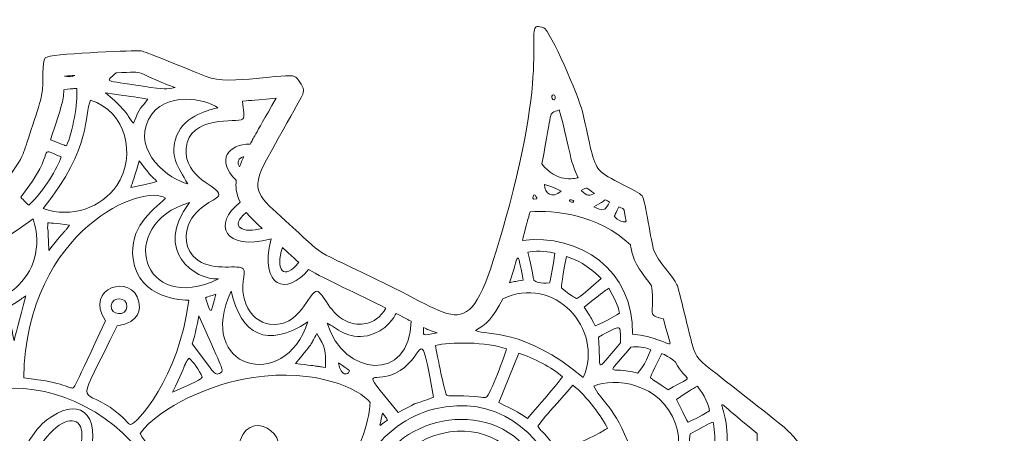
# Model space of a CAD drawing. Header units: inches. Extents: x 24 to 844, y 44 to 821.
# Tile 5 of 5: x 353 to 844, y 615 to 821. Entities that reach past the tile are written whole.
import ezdxf

# ---------------------------------------------------------------- set-up
doc = ezdxf.new("R2010")
doc.units = ezdxf.units.IN
doc.header["$MEASUREMENT"] = 0
doc.layers.add('Layer 1', color=7, linetype='Continuous')

msp = doc.modelspace()

# ---------------------------------------------------------------- linework, layer by layer
at = {"layer": 'Layer 1', "lineweight": 0}
for points, knots in [([(805.5, 345.81), (793.53, 324.5), (792.35, 322.42), (787.32, 308.6), (784.67, 301.33), (762.88, 244.6), (762.07, 241.9), (759.72, 233.99), (755.29, 213.09), (753.63, 211.59), (749.79, 208.12), (726.66, 210.12), (719.3, 203.53), (697.52, 184.05), (697.07, 179.56), (690.16, 177.04), (688.97, 177.47), (691.17, 175.37), (659.79, 195.78), (652.49, 195.78), (651.85, 196.6), (644.31, 192.7), (623.06, 181.73), (642.34, 187), (599.68, 199.52), (582.22, 204.64), (588.27, 200.49), (567.72, 221.21), (563.19, 241.92), (564.52, 240.27), (557.85, 248.77), (546.63, 263.09), (547.69, 262.17), (528.18, 272.92), (514.1, 280.68), (519.44, 280.46), (496.4, 280.19), (474.13, 291.97), (475.64, 291.25), (474.82, 294.48), (470.84, 310.23), (480.76, 296.52), (448.31, 338.26), (437.37, 352.33), (437.6, 353.79), (427.26, 355.05), (397.25, 358.69), (407.42, 355.65), (389.48, 364.18), (376.51, 370.34), (379.85, 369.41), (359.13, 367), (324.28, 362.96), (338.94, 364.49), (310.96, 353.71), (292.58, 346.63), (283.47, 352.09), (265.88, 343.82), (233.25, 328.48), (252.3, 336.95), (223.28, 311.89), (211.28, 310.49), (162.87, 312.96), (155.39, 308.4), (152.56, 306.67), (149.36, 302.88), (142.32, 297.03), (139.78, 294.92), (141.49, 295.9), (114.83, 280.22), (114.83, 280.22), (85.86, 280.29), (85.86, 280.29), (66.63, 293.45), (67.39, 292.75), (65.44, 295.06), (53.96, 308.55), (61.91, 305.04), (68.4, 318.7), (69.54, 321.1), (69.44, 320.28), (72.5, 338.91), (73.61, 345.62), (73.89, 347.34), (71.88, 352.44), (67.29, 364.13), (56.36, 383.58), (55.89, 385.48), (55.15, 388.5), (56.36, 403.28), (55.03, 412.4), (54.08, 418.84), (50.45, 423.5), (46.47, 430.24), (44.25, 433.99), (44.59, 431.76), (41.76, 446.17), (38.03, 465.22), (25.37, 475.76), (25.54, 481.66), (25.63, 484.59), (31.55, 494.84), (31.65, 500.71), (31.74, 506), (25.48, 526.45), (24.84, 530.47), (24.39, 533.32), (30.53, 572.11), (32.51, 576.19), (33.98, 577.25), (74.37, 599.7), (77.43, 600.57), (82.68, 602.06), (100.58, 601.9), (104.59, 603.28), (106.7, 604.01), (128.92, 614.39), (135.07, 617.02), (143, 620.41), (172.56, 629.34), (174.29, 629.95), (183.38, 633.15), (184.33, 631.07), (192.47, 642.95), (205.69, 662.25), (199.4, 651.97), (205.52, 662.36), (205.88, 684.12), (205.66, 688.46), (206.93, 690.31), (207.7, 691.43), (231.13, 704.15), (240.27, 709.05), (248.63, 713.53), (249.31, 713.56), (253.74, 722.03), (258.37, 730.9), (254.91, 726.54), (271.67, 741.51), (284.45, 752.91), (283.95, 751.89), (284.86, 752.43), (288.49, 752.3), (305.07, 747.84), (305.23, 747.75), (309.43, 745.59), (311.08, 732.11), (321.74, 731.6), (335.47, 730.93), (339.33, 732.33), (343.87, 737.57), (343.99, 737.71), (353.67, 749.56), (355.57, 755.7), (356.39, 758.3), (363.51, 779.13), (364.37, 783.59), (365.8, 791.04), (364.18, 800.32), (366.21, 802.45), (368.19, 804.52), (408.19, 806.02), (412.07, 805.98), (415.01, 805.94), (413.04, 806.66), (446.5, 793.09), (458.38, 788.27), (486.47, 795.25), (490.51, 793.12), (491.92, 792.39), (494.81, 788.65), (494.92, 786.31), (495.04, 783.69), (494.15, 783.75), (476.5, 751.6), (467.7, 735.58), (473.26, 732.85), (485.99, 721.16), (507.12, 701.77), (496.94, 708.57), (536.52, 689.37), (576.69, 669.86), (578.17, 657.32), (597.66, 728.98), (619.17, 808.07), (602.9, 821.48), (614.78, 817.41), (617.88, 816.35), (632.29, 783.15), (634.07, 775.58), (638.11, 758.41), (638.84, 750.82), (642.46, 746.48), (645.93, 742.31), (661.86, 736.13), (663.79, 733.55), (665.63, 731.07), (668.3, 710.08), (669.69, 706.37), (671.66, 701.12), (679.36, 693.18), (681.21, 689.17), (682.01, 687.45), (687.93, 662.61), (688.74, 659.59), (690.66, 652.45), (692.05, 651.72), (701.22, 644.51), (746.39, 608.97), (737.9, 617.31), (748.67, 596.96), (758.86, 577.71), (758.65, 576.06), (768.35, 574.48), (775.21, 573.35), (779.79, 567.96), (780.13, 563.46), (781.17, 549.62), (775.86, 557.58), (804.16, 523.89), (827.22, 496.42), (817.84, 511.27), (830.39, 471.63), (844.45, 427.22), (840.38, 460.72), (826.57, 400.98), (818.24, 364.92), (823.75, 378.23), (805.5, 345.81)], [0, 0, 0, 0, 1, 1, 1, 2, 2, 2, 3, 3, 3, 4, 4, 4, 5, 5, 5, 6, 6, 6, 7, 7, 7, 8, 8, 8, 9, 9, 9, 10, 10, 10, 11, 11, 11, 12, 12, 12, 13, 13, 13, 14, 14, 14, 15, 15, 15, 16, 16, 16, 17, 17, 17, 18, 18, 18, 19, 19, 19, 20, 20, 20, 21, 21, 21, 22, 22, 22, 23, 23, 23, 24, 24, 24, 25, 25, 25, 26, 26, 26, 27, 27, 27, 28, 28, 28, 29, 29, 29, 30, 30, 30, 31, 31, 31, 32, 32, 32, 33, 33, 33, 34, 34, 34, 35, 35, 35, 36, 36, 36, 37, 37, 37, 38, 38, 38, 39, 39, 39, 40, 40, 40, 41, 41, 41, 42, 42, 42, 43, 43, 43, 44, 44, 44, 45, 45, 45, 46, 46, 46, 47, 47, 47, 48, 48, 48, 49, 49, 49, 50, 50, 50, 51, 51, 51, 52, 52, 52, 53, 53, 53, 54, 54, 54, 55, 55, 55, 56, 56, 56, 57, 57, 57, 58, 58, 58, 59, 59, 59, 60, 60, 60, 61, 61, 61, 62, 62, 62, 63, 63, 63, 64, 64, 64, 65, 65, 65, 66, 66, 66, 67, 67, 67, 68, 68, 68, 69, 69, 69, 70, 70, 70, 71, 71, 71, 72, 72, 72, 73, 73, 73, 74, 74, 74, 75, 75, 75, 76, 76, 76, 76]), ([(401.53, 794.9), (396.23, 789.91), (394.75, 791.5), (414.96, 788.31), (426.77, 786.45), (425.88, 786.83), (431.05, 787.57), (408.32, 795.87), (418.68, 795.71), (401.53, 794.9)], [0, 0, 0, 0, 1, 1, 1, 2, 2, 2, 3, 3, 3, 3]), ([(375.84, 793.32), (379.5, 792.53), (380.59, 793.58), (380.93, 793.64), (376.18, 793.34), (380.93, 793.64), (375.84, 793.32)], [0, 0, 0, 0, 1, 1, 1, 2, 2, 2, 2]), ([(368.81, 761.49), (377.29, 758.19), (375.11, 759.07), (376.81, 758.51), (379.77, 765.26), (382.54, 779.82), (381.94, 787.17), (379.32, 787), (381.33, 787.22), (375.54, 786.54), (374.95, 779.77), (374.76, 779.92), (368.81, 761.49)], [0, 0, 0, 0, 1, 1, 1, 2, 2, 2, 3, 3, 3, 4, 4, 4, 4]), ([(437.34, 739.53), (432.12, 748.15), (427.98, 753.81), (431.72, 763.53), (435.76, 774.04), (449.05, 776.72), (452.27, 777.5), (446.9, 781.49), (425.46, 786.8), (417.72, 771.69), (409.48, 755.6), (428.35, 741.5), (437.34, 739.53)], [0, 0, 0, 0, 1, 1, 1, 2, 2, 2, 3, 3, 3, 4, 4, 4, 4]), ([(388.78, 781.34), (385.3, 773.8), (389.97, 758.29), (365.1, 727.23), (379.29, 722.17), (394.47, 727.81), (401.85, 738.72), (411.94, 753.66), (406.39, 775.91), (388.78, 781.34)], [0, 0, 0, 0, 1, 1, 1, 2, 2, 2, 3, 3, 3, 3]), ([(410.18, 769.77), (413.48, 778.34), (414.07, 777.22), (417.28, 781.8), (409.08, 783.14), (409.64, 783.08), (396.27, 785.02), (409.99, 773.12), (406.28, 773.78), (410.18, 769.77)], [0, 0, 0, 0, 1, 1, 1, 2, 2, 2, 3, 3, 3, 3]), ([(497.47, 696.8), (486.84, 683.73), (472.82, 687.3), (478.78, 712.06), (455.11, 705.84), (449.56, 719.56), (463.34, 730.38), (461.19, 735.55), (461.13, 737.75), (461.4, 741.36), (450.9, 751.67), (457.64, 759.34), (468.4, 759.41), (470.35, 762.99), (469.57, 761.69), (481.27, 782.24), (465.52, 780.88), (470.65, 781.32), (464.55, 780.82), (464.84, 776.34), (465.99, 773), (464.59, 771.81), (462.43, 769.99), (437.64, 774.2), (436.45, 757.18), (435.4, 742.27), (453.1, 738.27), (452.8, 734.14), (452.6, 731.25), (441.68, 729.53), (437.51, 718.72), (436.26, 715.5), (434.75, 706.7), (442.48, 701.32), (450.57, 695.69), (462.96, 699.57), (464.96, 697.14), (466.74, 694.99), (462.64, 688.68), (466.17, 679.73), (468.58, 673.62), (473.19, 670.2), (478.1, 669.5), (493.12, 667.36), (497.91, 686.15), (501.6, 685.95), (504.88, 685.76), (507.97, 673.79), (517.77, 670.4), (521.82, 669), (530.52, 667.96), (536.07, 677.57), (523.17, 684.09), (505.14, 692.16), (497.47, 696.8)], [0, 0, 0, 0, 1, 1, 1, 2, 2, 2, 3, 3, 3, 4, 4, 4, 5, 5, 5, 6, 6, 6, 7, 7, 7, 8, 8, 8, 9, 9, 9, 10, 10, 10, 11, 11, 11, 12, 12, 12, 13, 13, 13, 14, 14, 14, 15, 15, 15, 16, 16, 16, 17, 17, 17, 18, 18, 18, 18]), ([(620.54, 782.08), (620.5, 782.18), (620.64, 784.14), (619.7, 784.02), (617.48, 783.73), (619.77, 779.96), (620.54, 782.08)], [0, 0, 0, 0, 1, 1, 1, 2, 2, 2, 2]), ([(622.44, 776.41), (616.37, 774.15), (619.55, 777.58), (613.78, 749.52), (621.11, 740.07), (629.72, 742.11), (632, 742.6), (627.72, 750.4), (627.24, 760.08), (622.44, 776.41)], [0, 0, 0, 0, 1, 1, 1, 2, 2, 2, 3, 3, 3, 3]), ([(353.96, 732.86), (354.23, 732.59), (357.14, 729.69), (357.94, 728.9), (365.69, 735.94), (372.43, 747.74), (374.18, 753.02), (360.86, 758.16), (373.39, 757.27), (353.96, 732.86)], [0, 0, 0, 0, 1, 1, 1, 2, 2, 2, 3, 3, 3, 3]), ([(463.1, 748.1), (463.15, 748.11), (463.42, 749.14), (465.2, 753.08), (465.15, 753.06), (463.69, 752.69), (462.97, 751.91), (461.39, 750.15), (463.07, 748.1), (463.1, 748.1)], [0, 0, 0, 0, 1, 1, 1, 2, 2, 2, 3, 3, 3, 3]), ([(413.09, 751.08), (409.07, 737.7), (410.11, 741.6), (408.86, 737.76), (410.72, 738.11), (415.33, 738.99), (421.86, 740.72), (416.35, 746.72), (421.74, 739.62), (413.09, 751.08)], [0, 0, 0, 0, 1, 1, 1, 2, 2, 2, 3, 3, 3, 3]), ([(379.92, 637.71), (380.97, 638.09), (380.19, 636.98), (396.27, 671.11), (385.06, 687.98), (409.77, 695.08), (412.88, 680.69), (413.53, 677.65), (414.06, 670.53), (402, 668.6), (381.4, 626.29), (383.75, 638.03), (398.49, 628.01), (406.39, 622.63), (407.21, 619.41), (408.82, 619.42), (411.4, 619.44), (433.03, 642.69), (437.73, 681.44), (435.44, 681.72), (412.81, 681.61), (410.02, 702.2), (407.94, 717.57), (419.1, 725.82), (426.12, 732.36), (416.12, 740.22), (357.1, 717.83), (355.43, 642.69), (376.74, 640.41), (378.24, 637.11), (379.92, 637.71)], [0, 0, 0, 0, 1, 1, 1, 2, 2, 2, 3, 3, 3, 4, 4, 4, 5, 5, 5, 6, 6, 6, 7, 7, 7, 8, 8, 8, 9, 9, 9, 10, 10, 10, 10]), ([(615.11, 739.16), (615.34, 734.56), (618.69, 731.95), (623.49, 735.94), (615.46, 739.69), (615.19, 739.14), (615.11, 739.16)], [0, 0, 0, 0, 1, 1, 1, 2, 2, 2, 2]), ([(633.52, 736.18), (636.43, 733.16), (637.7, 733.58), (640.11, 734.72), (635.24, 737.95), (637.04, 738.13), (633.52, 736.18)], [0, 0, 0, 0, 1, 1, 1, 2, 2, 2, 2]), ([(609.6, 731.88), (609.6, 731.88), (611.32, 732), (611.32, 732), (611.64, 732.59), (610.22, 734.14), (610.2, 734.14), (609.5, 734.06), (609.15, 732.42), (609.6, 731.88)], [0, 0, 0, 0, 1, 1, 1, 2, 2, 2, 3, 3, 3, 3]), ([(629.76, 730.88), (629.73, 731.35), (627.66, 732.08), (627.55, 731.23), (627.46, 730.63), (629.82, 729.91), (629.76, 730.88)], [0, 0, 0, 0, 1, 1, 1, 2, 2, 2, 2]), ([(647.57, 730.48), (644.26, 732.26), (647.03, 731.81), (639.79, 728.12), (643.75, 725.69), (645.75, 726.04), (647.57, 730.48)], [0, 0, 0, 0, 1, 1, 1, 2, 2, 2, 2]), ([(438.06, 730.21), (401.38, 719.5), (414.16, 673.44), (452.63, 692.12), (440.86, 691.35), (419.94, 706.06), (438.06, 730.21)], [0, 0, 0, 0, 1, 1, 1, 2, 2, 2, 2]), ([(652.15, 728.04), (649.74, 722.97), (650.15, 723.47), (650.06, 723.21), (653.68, 719.34), (655.84, 720.79), (655.9, 720.8), (654.18, 729.33), (655.35, 726.34), (652.15, 728.04)], [0, 0, 0, 0, 1, 1, 1, 2, 2, 2, 3, 3, 3, 3]), ([(306.23, 698.55), (306.8, 693.15), (314.2, 686.66), (319.01, 683.94), (341.44, 671.29), (369.56, 693.89), (360.09, 722.09), (325.31, 696.15), (314.32, 701.56), (306.23, 698.55)], [0, 0, 0, 0, 1, 1, 1, 2, 2, 2, 3, 3, 3, 3]), ([(466.44, 725.22), (457.56, 718.01), (464.88, 714.58), (474.35, 717.32), (467.42, 723.88), (467.53, 724), (466.44, 725.22)], [0, 0, 0, 0, 1, 1, 1, 2, 2, 2, 2]), ([(674.43, 672.22), (665.83, 674.18), (670.28, 673.63), (668.55, 688.7), (659.53, 700.44), (659.49, 701.71), (658.03, 709.13), (641.9, 724.47), (619.86, 726.46), (607.94, 725.61), (605.67, 717.23), (607.61, 724.41), (604.11, 711.31), (632.67, 714.86), (659.89, 696.47), (658.96, 664.54), (681.89, 661.95), (679.43, 651.55), (674.43, 672.22)], [0, 0, 0, 0, 1, 1, 1, 2, 2, 2, 3, 3, 3, 4, 4, 4, 5, 5, 5, 6, 6, 6, 6]), ([(367.54, 720.07), (367.02, 715.17), (367.67, 720.99), (367.97, 706.21), (378.01, 719.14), (374.87, 714.18), (378.31, 719), (371.26, 719.98), (367.64, 720.06), (367.54, 720.07)], [0, 0, 0, 0, 1, 1, 1, 2, 2, 2, 3, 3, 3, 3]), ([(484.49, 707.85), (480.81, 696.53), (485.19, 690.93), (492.59, 700.4), (490.1, 702.61), (493.07, 699.84), (484.49, 707.85)], [0, 0, 0, 0, 1, 1, 1, 2, 2, 2, 2]), ([(597.65, 690.13), (600.9, 690.95), (600.55, 690.85), (604.51, 691.41), (601.27, 708.75), (602.51, 703.89), (597.65, 690.13)], [0, 0, 0, 0, 1, 1, 1, 2, 2, 2, 2]), ([(606.78, 705.5), (609.86, 693.45), (609.53, 692.01), (609.91, 691.5), (610.58, 690.61), (613.19, 689.54), (617.58, 690.12), (617.63, 690.25), (618.21, 690.29), (620.39, 704.9), (617.55, 705.54), (613.01, 706.44), (606.78, 705.5)], [0, 0, 0, 0, 1, 1, 1, 2, 2, 2, 3, 3, 3, 4, 4, 4, 4]), ([(626.12, 703.23), (623.15, 688.81), (623.72, 687.62), (623.72, 687.48), (629.4, 682.82), (631.2, 682.38), (631.27, 682.35), (631.39, 682.42), (631.95, 682.19), (643.43, 692.24), (640.68, 695.03), (633.48, 701.47), (626.12, 703.23)], [0, 0, 0, 0, 1, 1, 1, 2, 2, 2, 3, 3, 3, 4, 4, 4, 4]), ([(580.8, 666.33), (586.99, 663.59), (604.18, 667.96), (634.48, 642.93), (645.11, 667.37), (619.7, 694.52), (594.3, 682.1), (589.69, 672.44), (585.7, 669.28), (580.8, 666.33)], [0, 0, 0, 0, 1, 1, 1, 2, 2, 2, 3, 3, 3, 3]), ([(640.45, 668.6), (647.05, 671.63), (649.09, 672.86), (652.51, 674.93), (652.19, 676.83), (652.31, 678.11), (647.26, 687.47), (644.28, 685.47), (646.42, 687.08), (634.96, 678.03), (639.01, 671.64), (637.58, 674), (640.45, 668.6)], [0, 0, 0, 0, 1, 1, 1, 2, 2, 2, 3, 3, 3, 4, 4, 4, 4]), ([(350.62, 661.19), (351.01, 662.68), (353.34, 671.66), (356.45, 683.62), (353.07, 681.24), (355.63, 682.93), (347.01, 677.34), (348.1, 671.04), (347.51, 677.37), (350.62, 661.19)], [0, 0, 0, 0, 1, 1, 1, 2, 2, 2, 3, 3, 3, 3]), ([(406.93, 678.23), (407.13, 683.13), (399.57, 683.71), (399.08, 678.8), (398.57, 673.75), (406.74, 673.27), (406.93, 678.23)], [0, 0, 0, 0, 1, 1, 1, 2, 2, 2, 2]), ([(458.96, 686.03), (440.59, 647.46), (485.61, 634.59), (497.16, 670.75), (476.73, 657.05), (463.69, 664.33), (458.96, 686.03)], [0, 0, 0, 0, 1, 1, 1, 2, 2, 2, 2]), ([(446.06, 682.6), (449.14, 673.25), (448.82, 674.79), (451.19, 684.48), (445.64, 682.7), (446.43, 682.78), (446.06, 682.6)], [0, 0, 0, 0, 1, 1, 1, 2, 2, 2, 2]), ([(439.49, 659.64), (451.77, 643.81), (450.25, 643.32), (454.32, 645.66), (454.27, 648.08), (455.95, 644.16), (442.84, 673.62), (440.4, 662.19), (441.03, 664.65), (439.49, 659.64)], [0, 0, 0, 0, 1, 1, 1, 2, 2, 2, 3, 3, 3, 3]), ([(541.12, 674.92), (540.37, 673.59), (536.66, 665.94), (526.82, 663.77), (517.37, 661.68), (510.98, 667.74), (506.84, 670.06), (514.55, 643.27), (548.37, 640.28), (548.61, 670.95), (545.97, 672.33), (548.6, 670.94), (541.12, 674.92)], [0, 0, 0, 0, 1, 1, 1, 2, 2, 2, 3, 3, 3, 4, 4, 4, 4]), ([(542.18, 625.38), (557.41, 633.18), (542.84, 626.73), (559.85, 633.02), (552.83, 671.58), (555.66, 654.37), (543.26, 646.33), (530.26, 637.9), (520.77, 651.81), (542.18, 625.38)], [0, 0, 0, 0, 1, 1, 1, 2, 2, 2, 3, 3, 3, 3]), ([(554.89, 667.84), (554.97, 663.22), (553.32, 663.94), (561.58, 665.14), (557.4, 666.58), (557.05, 666.85), (554.89, 667.84)], [0, 0, 0, 0, 1, 1, 1, 2, 2, 2, 2]), ([(642, 662.99), (643.84, 646.58), (638.86, 643.66), (652.99, 660.12), (652.95, 669.95), (654.16, 669.56), (642, 662.99)], [0, 0, 0, 0, 1, 1, 1, 2, 2, 2, 2]), ([(490.96, 649.85), (505.57, 648.16), (499.51, 648.75), (505.88, 647.94), (506.34, 656.58), (505.88, 657.99), (501.58, 664.78), (498.38, 659.2), (500.93, 661.68), (490.96, 649.85)], [0, 0, 0, 0, 1, 1, 1, 2, 2, 2, 3, 3, 3, 3]), ([(566.38, 634.04), (567.23, 633.37), (569.99, 634.15), (577.46, 633.61), (585.52, 633.03), (585.07, 632.54), (586.1, 633.07), (588.03, 634.05), (595.65, 654.77), (596.27, 657.14), (586.51, 660.79), (567.69, 660.69), (560.81, 658.93), (561.5, 654.33), (565.49, 634.74), (566.38, 634.04)], [0, 0, 0, 0, 1, 1, 1, 2, 2, 2, 3, 3, 3, 4, 4, 4, 5, 5, 5, 5]), ([(661.64, 645.04), (662.46, 645.99), (665.08, 648.76), (668.15, 656.78), (664.29, 658.32), (661.9, 658.34), (658.28, 658.07), (644.78, 641.72), (646.99, 649.1), (661.64, 645.04)], [0, 0, 0, 0, 1, 1, 1, 2, 2, 2, 3, 3, 3, 3]), ([(268.44, 558.86), (268.71, 491.76), (345.66, 450.68), (399.84, 494.34), (440.26, 526.91), (443.07, 598.02), (386.01, 628.49), (333.09, 656.75), (268.22, 614.51), (268.44, 558.86)], [0, 0, 0, 0, 1, 1, 1, 2, 2, 2, 3, 3, 3, 3]), ([(602.36, 654.99), (602.36, 654.99), (592.33, 630.39), (592.33, 630.39), (601.27, 626.01), (599.9, 626.78), (606.66, 622.51), (621.43, 639.46), (622.89, 641.56), (624.21, 643.29), (618.98, 647.68), (609.45, 652.94), (602.36, 654.99)], [0, 0, 0, 0, 1, 1, 1, 2, 2, 2, 3, 3, 3, 4, 4, 4, 4]), ([(680.53, 650.63), (675.91, 654.18), (674.43, 654.52), (673.64, 654.87), (667.43, 642.74), (668.01, 642.91), (667.97, 642.8), (669.8, 641.43), (667.31, 643.1), (676.84, 636.79), (691.69, 645.14), (685.88, 639.46), (680.53, 650.63)], [0, 0, 0, 0, 1, 1, 1, 2, 2, 2, 3, 3, 3, 4, 4, 4, 4]), ([(444.48, 643.03), (443.02, 646.7), (440.07, 650.62), (437.93, 652.54), (435.97, 650.35), (437.64, 652.68), (429.7, 635.53), (445.8, 642.83), (443.27, 641.85), (444.48, 643.03)], [0, 0, 0, 0, 1, 1, 1, 2, 2, 2, 3, 3, 3, 3]), ([(517.76, 645.81), (517.92, 646.69), (518.42, 646.03), (512.45, 650.21), (513.5, 642.99), (517.49, 644.34), (517.76, 645.81)], [0, 0, 0, 0, 1, 1, 1, 2, 2, 2, 2]), ([(428.27, 591.7), (431, 592.58), (459.81, 606.15), (462.28, 607.61), (466.58, 630.56), (491.05, 613.19), (479.82, 601.89), (475.48, 597.52), (468.45, 599.08), (467.14, 599.88), (464.1, 601.73), (469.22, 604), (446.92, 593.51), (420.74, 581.18), (433.39, 592.02), (434.96, 561.02), (525.68, 567.07), (528.29, 628.43), (528.15, 630.5), (522.97, 637.22), (501.28, 647.59), (469.81, 642.93), (449.07, 639.86), (423.55, 628.39), (413.46, 614.99), (416.88, 609.28), (416.71, 610.82), (420.97, 604.49), (426.23, 596.67), (424.59, 597.35), (428.27, 591.7)], [0, 0, 0, 0, 1, 1, 1, 2, 2, 2, 3, 3, 3, 4, 4, 4, 5, 5, 5, 6, 6, 6, 7, 7, 7, 8, 8, 8, 9, 9, 9, 10, 10, 10, 10]), ([(560.41, 627.25), (533.25, 620.59), (512.97, 591.7), (522.25, 562.27), (530.63, 535.71), (559.62, 516.37), (588.92, 527.26), (653.25, 551.19), (620.86, 642.08), (560.41, 627.25)], [0, 0, 0, 0, 1, 1, 1, 2, 2, 2, 3, 3, 3, 3]), ([(611.91, 618.61), (613.79, 615.39), (613.27, 617.34), (617.62, 611.87), (622.51, 605.71), (617.74, 610.11), (622.54, 605.55), (641.72, 614.41), (643.65, 615.71), (646.54, 617.61), (644.13, 622.68), (636.08, 633.94), (629.35, 638.99), (612.6, 620.38), (612.68, 619.81), (611.91, 618.61)], [0, 0, 0, 0, 1, 1, 1, 2, 2, 2, 3, 3, 3, 4, 4, 4, 5, 5, 5, 5]), ([(663.43, 584.32), (672.78, 586.56), (686.67, 601.94), (680.47, 619.78), (673.28, 640.46), (649.34, 643.1), (639.82, 638.56), (642.68, 631.74), (648.68, 630.18), (656.52, 611.25), (664.09, 592.98), (661.35, 588.53), (663.43, 584.32)], [0, 0, 0, 0, 1, 1, 1, 2, 2, 2, 3, 3, 3, 4, 4, 4, 4]), ([(681.05, 631.94), (686.38, 620.77), (686.03, 621.85), (686.76, 620.64), (688.56, 621.36), (692.19, 622.94), (697.4, 626.34), (696.98, 630.67), (692.61, 637.11), (691.41, 638.55), (688.74, 637.06), (686.9, 636.16), (681.05, 631.94)], [0, 0, 0, 0, 1, 1, 1, 2, 2, 2, 3, 3, 3, 4, 4, 4, 4]), ([(703.02, 595.52), (707.75, 593.63), (709.97, 592.25), (711.49, 591.47), (713.8, 592.9), (721.26, 596.9), (721.2, 615.02), (687.41, 641.76), (714.84, 628.65), (703.02, 595.52)], [0, 0, 0, 0, 1, 1, 1, 2, 2, 2, 3, 3, 3, 3]), ([(350.18, 516.72), (347.3, 511.12), (340.1, 494.63), (327.57, 488.29), (313.81, 481.34), (301.73, 494.48), (317.61, 524.13), (301.49, 517.53), (294.76, 513.93), (286.08, 517.95), (270.1, 525.36), (286.2, 549.24), (310.33, 556.62), (307.36, 558.38), (278.14, 570.73), (279.92, 587.35), (280.24, 590.36), (283.72, 605.58), (317.82, 589.32), (300.45, 627.17), (318.69, 635.28), (334.94, 620.16), (343.37, 612.31), (347.48, 602.27), (350.18, 596.84), (359.14, 614.15), (362.66, 619.89), (372.36, 625.13), (385.76, 632.38), (398.15, 621.49), (382.78, 589.32), (392.85, 593.83), (403.88, 599), (413.6, 595.48), (421.24, 592.71), (423.14, 585.89), (417.42, 577.04), (409.7, 565.11), (395.92, 560.1), (390.04, 556.25), (409.84, 550.82), (432.48, 524.77), (414.29, 517.85), (409.35, 515.96), (400.61, 515.49), (382.78, 524.24), (386.56, 515.73), (397.94, 486.43), (379.65, 486.26), (372.87, 486.2), (362.1, 491.1), (350.18, 516.72)], [0, 0, 0, 0, 1, 1, 1, 2, 2, 2, 3, 3, 3, 4, 4, 4, 5, 5, 5, 6, 6, 6, 7, 7, 7, 8, 8, 8, 9, 9, 9, 10, 10, 10, 11, 11, 11, 12, 12, 12, 13, 13, 13, 14, 14, 14, 15, 15, 15, 16, 16, 16, 17, 17, 17, 17]), ([(353.76, 585.61), (362.99, 583.02), (361.94, 582.82), (367.49, 579.88), (373.67, 585.46), (378.73, 593.87), (382.01, 602.82), (393, 632.8), (364.2, 625.9), (353.76, 585.61)], [0, 0, 0, 0, 1, 1, 1, 2, 2, 2, 3, 3, 3, 3]), ([(532.5, 599.27), (549.18, 627.75), (598.08, 632.99), (614.39, 594.54), (631.96, 553.1), (584.78, 513.51), (546.87, 539.05), (528.39, 551.51), (520.54, 578.85), (532.5, 599.27)], [0, 0, 0, 0, 1, 1, 1, 2, 2, 2, 3, 3, 3, 3]), ([(536.83, 621.64), (536.38, 622.42), (537.2, 621.57), (534.42, 625.02), (532.43, 615.89), (532.22, 618.88), (536.83, 621.64)], [0, 0, 0, 0, 1, 1, 1, 2, 2, 2, 2]), ([(533.11, 575.52), (533.38, 543.62), (572.11, 526.44), (596.21, 544.54), (630.22, 570.07), (605.42, 624.75), (564.06, 615), (543.66, 610.19), (532.97, 592.24), (533.11, 575.52)], [0, 0, 0, 0, 1, 1, 1, 2, 2, 2, 3, 3, 3, 3]), ([(687.73, 614.75), (687.15, 607.22), (685.79, 608.44), (699.91, 608.06), (700.11, 611.8), (700.36, 615.14), (699.2, 620.6), (697.13, 619.94), (699.81, 621.27), (687.73, 614.75)], [0, 0, 0, 0, 1, 1, 1, 2, 2, 2, 3, 3, 3, 3])]:
    msp.add_open_spline(points, degree=3, knots=knots, dxfattribs=at)

doc.saveas('drawing.dxf')
